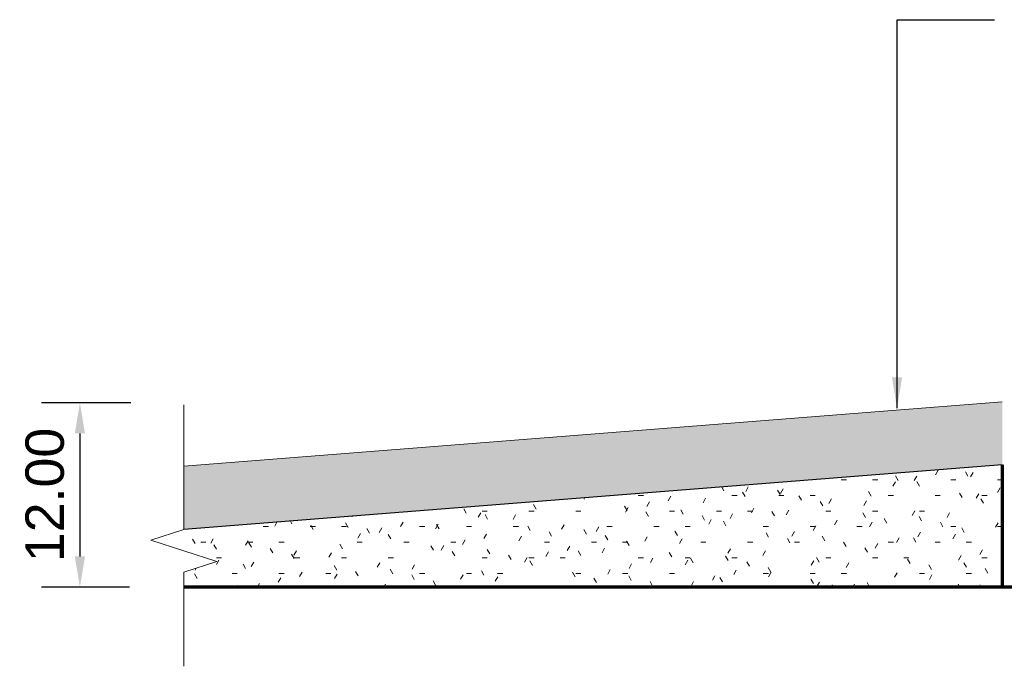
# Model space of a CAD drawing. Header units: millimetres. Extents: x -183 to 175, y -35 to 68.
# Tile 1 of 4: x -183 to -119, y -5 to 37. Entities that reach past the tile are written whole.
import ezdxf

# ---------------------------------------------------------------- set-up
doc = ezdxf.new("R2010")
doc.units = ezdxf.units.MM
for name, color, linetype, lineweight in [('FS-DETAIL-HATCH', 253, 'Continuous', 13), ('FS-DETAIL-THIN', 8, 'Continuous', 18), ('FS-DETAIL-WIDE', 4, 'Continuous', 70), ('FS-DIM', 14, 'Continuous', 15), ('FS-TEXT', 7, 'Continuous', 25)]:
    doc.layers.add(name, color=color, linetype=linetype, lineweight=lineweight)
doc.layers.add('FS-DETAIL-THICK', color=2, linetype='Continuous')
doc.styles.add('Arial', font='arial.ttf', dxfattribs={"height": 2.5})
doc.dimstyles.new('Diagonal_2.5mm Arial', dxfattribs={"dimtxt": 2.5, "dimasz": 2, "dimexe": 2.5, "dimexo": 5, "dimgap": 1, "dimtad": 1, "dimzin": 0, "dimdsep": 46, "dimtxsty": 'Arial', "dimcen": 2, "dimdle": 4, "dimclrd": 256, "dimclre": 256, "dimclrt": 50, "dimaunit": 1, "dimadec": 0, "dimazin": 0, "dimtfac": 1, "dimtix": 1, "dimtmove": 2, "dimatfit": 3, "dimfxl": 1, "dimtvp": 1, "dimtolj": 1, "dimtzin": 0, "dimarcsym": 0})
doc.dimstyles.new('Diagonal_2.5mm Arial$7', dxfattribs={"dimtxt": 2.5, "dimasz": 2, "dimexe": 2.5, "dimexo": 5, "dimgap": 1, "dimtad": 0, "dimzin": 0, "dimdsep": 46, "dimtxsty": 'Arial', "dimcen": 2, "dimdle": 4, "dimclrd": 1, "dimclre": 256, "dimclrt": 7, "dimaunit": 1, "dimadec": 0, "dimazin": 0, "dimtfac": 1, "dimtix": 1, "dimtmove": 2, "dimatfit": 3, "dimfxl": 1, "dimtvp": 1, "dimtolj": 1, "dimtzin": 0, "dimarcsym": 0})

# ---------------------------------------------------------------- blocks, each defined once
blk = doc.blocks.new('*D1')
at = {"layer": 'Defpoints', "color": 0, "transparency": 16777216}
for p in [(-170.893, 12), (-179.201, 0), (-170.975, 0)]:
    blk.add_point(p, dxfattribs=at)
at = {"layer": 'FS-DIM', "lineweight": -2, "transparency": 16777216}
for p, q in [((-175.893, 12), (-181.701, 12)), ((-179.201, 10), (-179.201, 2)), ((-175.975, 0), (-181.701, 0))]:
    blk.add_line(p, q, dxfattribs=at)
at = {"layer": 'FS-DIM', "transparency": 16777216}
for points in [[(-179.534, 10), (-178.868, 10), (-179.201, 12)], [(-179.534, 2), (-178.868, 2), (-179.201, 0)]]:
    blk.add_solid(points, dxfattribs=at)
at = {"layer": 'FS-DIM', "color": 50, "transparency": 16777216, "insert": (-181.477, 6), "char_height": 2.5, "attachment_point": 5, "rotation": 90, "style": 'Arial'}
blk.add_mtext('\\A1;12.00', dxfattribs=at)

msp = doc.modelspace()

# ---------------------------------------------------------------- hatches: boundary and pattern name
at = {"layer": 'FS-DETAIL-HATCH'}
msp.add_hatch(color=256, dxfattribs=at).paths.add_polyline_path([(-172.446, 3.752), (-172.45, 3.819), (-172.45, 7.864), (-119.209, 12.065), (-119.209, 7.953), (-171.592, 3.819)])
h = msp.add_hatch(dxfattribs=at)
h.set_pattern_fill('FP_2', color=256, style=0, pattern_type=2)
h.set_pattern_definition([(0, (-1427.1148, -3314.3196), (4.064, 1.016), [0.335, -2.713, 0.335, -2.713, -16.256]), (0, (-1427.1148, -3314.3196), (4.064, 1.016), [-6.096, 0.335, -5.761, 0.335, -2.713, -7.112]), (0, (-1427.1148, -3314.3196), (4.064, 1.016), [-15.24, 0.335, -1.697, 0.335, -4.745]), (120, (-1425.5908, -3313.8116), (-2.9118818, 3.01152724), [0.335, -2.713, 0.335, -2.713, -16.256]), (120, (-1425.5908, -3313.8116), (-2.9118818, 3.01152724), [-6.096, 0.335, -5.761, 0.335, -2.713, -7.112]), (120, (-1425.5908, -3313.8116), (-2.9118818, 3.01152724), [-15.24, 0.335, -1.697, 0.335, -4.745]), (240, (-1425.0828, -3311.7796), (-1.1521182, -4.02752724), [0.335, -2.713, 0.335, -2.713, -16.256]), (240, (-1425.0828, -3311.7796), (-1.1521182, -4.02752724), [-6.096, 0.335, -5.761, 0.335, -2.713, -7.112]), (240, (-1425.0828, -3311.7796), (-1.1521182, -4.02752724), [-15.24, 0.335, -1.697, 0.335, -4.745])])
h.paths.add_polyline_path([(-172.446, 0.97), (-172.45, 0.016), (-170.31, 0.016), (-143.016, 0), (-119.209, 0.016), (-119.209, 7.953), (-172.282, 3.765), (-174.586, 3.057), (-170.306, 1.666)])

# ---------------------------------------------------------------- linework, layer by layer
at = {"layer": 'FS-DETAIL-THICK'}
msp.add_line((-119.209, 7.953), (-172.446, 3.752), dxfattribs=at)
at = {"layer": 'FS-DETAIL-THICK', "lineweight": 70}
msp.add_line((-119.205, 0), (-119.205, 7.953), dxfattribs=at)
at = {"layer": 'FS-DETAIL-THIN'}
for p, q in [((-172.45, 7.864), (-119.209, 12.065)), ((-119.209, 7.953), (-172.282, 3.765))]:
    msp.add_line(p, q, dxfattribs=at)
msp.add_lwpolyline([(-172.446, 11.853), (-172.446, 3.752), (-174.586, 3.057), (-170.306, 1.666), (-172.446, 0.97), (-172.446, -5.142)], dxfattribs=at)
at = {"layer": 'FS-DETAIL-WIDE', "lineweight": 70}
msp.add_line((172.45, 0), (-172.446, 0), dxfattribs=at)

# ---------------------------------------------------------------- dimensions: what is measured, and where the dimension line sits
at = {"layer": 'FS-DIM'}
dim = msp.add_linear_dim(base=(-179.201, 0), p1=(-170.893, 12), p2=(-170.975, 0), angle=90, dimstyle='Diagonal_2.5mm Arial', dxfattribs=at)
dim.commit()
dim.dimension.update_dxf_attribs({"geometry": '*D1', "text_midpoint": (-181.477, 6)})

# ---------------------------------------------------------------- leaders
at = {"layer": 'FS-TEXT', "annotation_type": 0, "has_hookline": 1, "hookline_direction": 1, "horizontal_direction": (-1, 0, 0)}
msp.add_leader([(-126.057, 11.646), (-126.057, 36.907), (-119.712, 36.907)], dimstyle='Diagonal_2.5mm Arial$7', override={"dimscale": 0}, dxfattribs=at)

doc.saveas('drawing.dxf')
